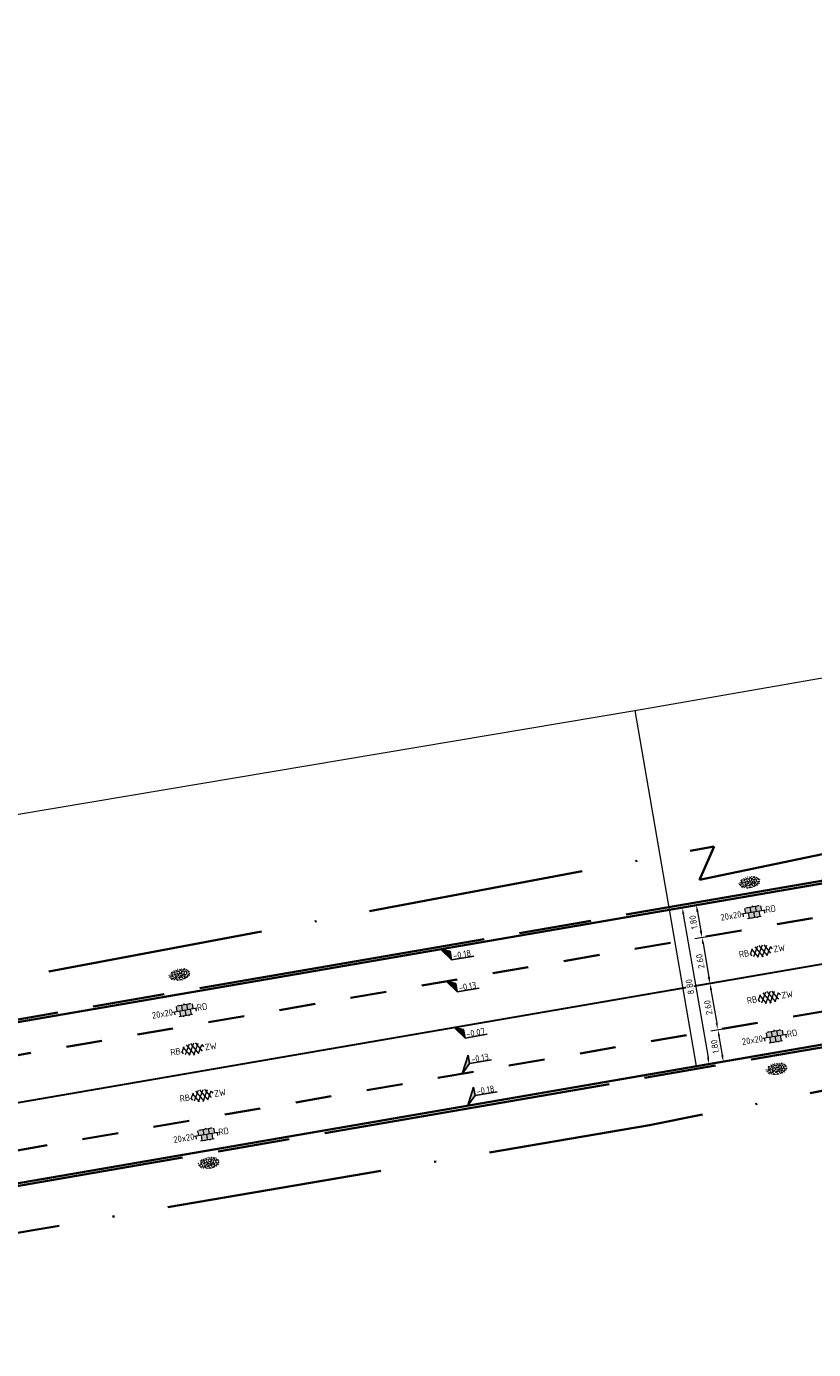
# Model space of a CAD drawing. Header units: metres. Extents: x 0 to 269924, y 0 to 933292.
# Tile 221 of 247: x 135464 to 135507, y 466736 to 466809. Entities that reach past the tile are written whole.
import ezdxf
from ezdxf import colors
from ezdxf.entities.mleader import LeaderData, LeaderLine
from ezdxf.enums import TextEntityAlignment as Align
from ezdxf.math import Vec2, Vec3

# ---------------------------------------------------------------- set-up
doc = ezdxf.new("R2010")
doc.units = ezdxf.units.M
for name, pattern in [('VH-OPSLUITBAND_150X250', [24, 16, -2, 4, -2]), ('XX-HIDDEN', [4, 2, -2]), ('XX-PROJECTGRENS', [18, 12, -3, 0, -3])]:
    doc.linetypes.add(name, pattern=pattern)
for name, color, linetype, lineweight in [('N-CO-VH-MATERIAALGRENS-G', 7, 'XX-HIDDEN', 35), ('N-WE-KG-GRENS_PROJECT-G', 7, 'XX-PROJECTGRENS', 35), ('N-WE-VH-KANTOPSLUITING_OPSLUITBAND_150X250-G', 150, 'VH-OPSLUITBAND_150X250', 35), ('N-WE-VH-KANTOPSLUITING_VOORKANTBAND-G', 50, 'Continuous', 35), ('N-WE-VH-M', 7, 'Continuous', 18), ('N-WE-VH-VERHARDING-T18', 10, 'Continuous', 18), ('N-WE-VH-VERHARDING_ASFALT-S', 7, 'Continuous', 18), ('N-WE-VH-VERHARDING_TEGEL-S', 7, 'Continuous', 18), ('N-WE-VW-MARKERING_LANGS_STREEP_DOORGETROKKEN-G', 7, 'Continuous', 13), ('X-XX-AL-HOOGTELABEL-S', 7, 'Continuous', 25)]:
    doc.layers.add(name, color=color, linetype=linetype, lineweight=lineweight)
doc.layers.add('N-WE-GR-GRAS-S', color=7, linetype='Continuous', lineweight=18, true_color=0x00a500)
doc.layers.add('X-XX-AL-HULPLIJN-G', color=30, linetype='Continuous', lineweight=18, plot=False)
doc.styles.add('NLCS-ISO', font='NLCS-ISO.ttf')
doc.styles.add('NLCS-ISO-M200-T18', font='NLCS-ISO.ttf', dxfattribs={"height": 0.36})
doc.dimstyles.new('NLCS-M200-T18-PIJL_L2_H2', dxfattribs={"dimscale": 0.2, "dimtxt": 2.5, "dimasz": 1.8, "dimexe": 2, "dimexo": 2, "dimgap": 0.7, "dimtad": 1, "dimzin": 0, "dimdsep": 46, "dimtxsty": 'NLCS-ISO-M200-T18', "dimcen": 0, "dimdle": 2, "dimclrd": 256, "dimclre": 256, "dimclrt": 10, "dimazin": 0, "dimtfac": 1, "dimtdec": 3, "dimtofl": 0, "dimtmove": 0, "dimatfit": 3, "dimfxl": 2, "dimfxlon": 1, "dimtfillclr": 256, "dimtolj": 1, "dimtzin": 0, "dimlwd": -1, "dimlwe": -1, "dimarcsym": 0})

# ---------------------------------------------------------------- blocks, each defined once
blk = doc.blocks.new('*U279')
for p, q in [((2.45, 4.81), (0, 0)), ((2.46, 2.41), (2.45, 4.81)), ((0, 0), (2.46, 2.41)), ((8.66, 2.42), (2.46, 2.41))]:
    blk.add_line(p, q)
blk.add_solid([(2.45, 4.81), (0, 0), (2.46, 2.41)])
at = {"style": 'NLCS-ISO'}
blk.add_attdef('...', text='', height=1.8, rotation=0.0982, dxfattribs=at).set_placement((5.56, 2), align=Align.BOTTOM_CENTER)
blk = doc.blocks.new('*U281')
for p, q in [((2.46, -0.97), (0, 0)), ((0, 0), (2.47, -3.37)), ((2.47, -3.37), (2.46, -0.97)), ((8.67, -3.36), (2.47, -3.37))]:
    blk.add_line(p, q)
blk.add_solid([(2.46, -0.97), (0, 0), (2.47, -3.37)])
at = {"style": 'NLCS-ISO'}
blk.add_attdef('...', text='', height=1.8, rotation=0.0982, dxfattribs=at).set_placement((5.57, -3.79), align=Align.BOTTOM_CENTER)
blk = doc.blocks.new('*U282')
for p, q in [((2.46, -1), (0, 0)), ((0, 0), (2.47, -3.4)), ((2.47, -3.4), (2.46, -1)), ((8.67, -3.39), (2.47, -3.4))]:
    blk.add_line(p, q)
blk.add_solid([(2.46, -1), (0, 0), (2.47, -3.4)])
at = {"style": 'NLCS-ISO'}
blk.add_attdef('...', text='', height=1.8, rotation=0.0982, dxfattribs=at).set_placement((5.57, -3.81), align=Align.BOTTOM_CENTER)
blk = doc.blocks.new('SVH-TEGEL_300X300_DIK_LINT_KL-SO')
at = {"true_color": 0xa50000}
h = blk.add_hatch(color=14, dxfattribs=at)
h.dxf.hatch_style = 1
edge = h.paths.add_edge_path()
edge.add_line((-0.75, 1.5), (-1.9, 1.5))
edge.add_ellipse((0, 0), major_axis=(3.39, 0), ratio=0.533267, start_angle=124.0497, end_angle=131.5106)
edge.add_line((-2.25, 1.36), (-2.25, 0))
edge.add_line((-2.25, 0), (-0.75, 0))
edge.add_line((-0.75, 0), (-0.75, 1.5))
h.paths.add_polyline_path([(0.75, 1.5), (-0.75, 1.5), (-0.75, 0), (0.75, 0)])
edge = h.paths.add_edge_path()
edge.add_ellipse((0, 0), major_axis=(3.39, 0), ratio=0.533267, start_angle=48.4894, end_angle=55.9503)
edge.add_line((1.9, 1.5), (0.75, 1.5))
edge.add_line((0.75, 1.5), (0.75, 0))
edge.add_line((0.75, 0), (2.25, 0))
edge.add_line((2.25, 0), (2.25, 1.36))
h.paths.add_polyline_path([(1.5, 0), (0.75, 0), (0, 0), (0, -1.5), (1.5, -1.5)])
h.paths.add_polyline_path([(0, 0), (-0.75, 0), (-1.5, 0), (-1.5, -1.5), (0, -1.5)])
for p, q in [((-2.25, 1.36), (-2.25, 0)), ((-1.9, 1.5), (1.9, 1.5)), ((-1.5, 1.62), (-1.5, 1.5)), ((-0.75, 1.5), (-0.75, 0)), ((0, 1.81), (0, 1.5)), ((0, 0), (0, -1.5)), ((0.75, 1.5), (0.75, 0)), ((1.5, 1.62), (1.5, 1.5)), ((2.25, 1.36), (2.25, 0)), ((-3.39, 0), (3.39, 0)), ((-3, 0), (-3, -0.85)), ((-1.9, -1.5), (1.9, -1.5)), ((-1.5, 0), (-1.5, -1.5)), ((-0.75, -1.5), (-0.75, -1.77)), ((0.75, -1.5), (0.75, -1.77)), ((1.5, 0), (1.5, -1.5)), ((3, 0), (3, -0.85))]:
    blk.add_line(p, q)
at = {"style": 'NLCS-ISO'}
blk.add_attdef('FORMAAT', text='', height=1.8, dxfattribs=at).set_placement((-3.39, 0), align=Align.MIDDLE_RIGHT)
blk.add_attdef('KLEUR', text='', height=1.8, dxfattribs=at).set_placement((3.39, 0), align=Align.MIDDLE_LEFT)
at = {"style": 'NLCS-ISO', "flags": 1}
blk.add_attdef('FUNCTIE', text='', height=1.8, dxfattribs=at).set_placement((0.12, -3.58), align=Align.MIDDLE_CENTER)
blk = doc.blocks.new('SVH-ASFALT_KL-SO')
at = {"ltscale": 0.1}
for p, q in [((-3.32, -0.4), (-2.47, 1.08)), ((-1.25, -1.65), (-2.73, 0.92)), ((-2.51, -1.23), (-0.92, 1.53)), ((0.09, -1.73), (-1.71, 1.38)), ((-1.45, -1.61), (0.37, 1.54)), ((1.26, -1.54), (-0.53, 1.56)), ((-0.24, -1.74), (1.52, 1.29)), ((2.29, -1.09), (0.8, 1.48)), ((1.15, -1.58), (2.49, 0.75)), ((2.91, 0.06), (2.53, 0.71)), ((-2.96, -0.91), (-3.37, -0.2))]:
    blk.add_line(p, q, dxfattribs=at)
at = {"style": 'NLCS-ISO'}
blk.add_attdef('FUNCTIE_VERHARDING', text='', height=1.8, dxfattribs=at).set_placement((-3.62, -0.09), align=Align.MIDDLE_RIGHT)
blk.add_attdef('KLEUR', text='', height=1.8, dxfattribs=at).set_placement((3.17, -0.09), align=Align.MIDDLE_LEFT)
at = {"style": 'NLCS-ISO', "flags": 1}
blk.add_attdef('FUNCTIE', text='', height=1.8, dxfattribs=at).set_placement((0.12, -3.58), align=Align.MIDDLE_CENTER)
blk = doc.blocks.new('*D322')
at = {"layer": 'Defpoints', "color": 0, "transparency": 16777216}
for p in [(135499.483, 466760.158), (135499.788, 466758.384)]:
    blk.add_point(p, dxfattribs=at)
at = {"layer": 'N-WE-VH-M', "transparency": 16777216}
for p, q in [((135500.598, 466760.35), (135501.386, 466760.486)), ((135501.053, 466760.063), (135501.237, 466758.999)), ((135500.904, 466758.576), (135501.692, 466758.712))]:
    blk.add_line(p, q, dxfattribs=at)
for points in [[(135500.994, 466760.053), (135501.112, 466760.073), (135500.992, 466760.418)], [(135501.178, 466758.989), (135501.296, 466759.009), (135501.298, 466758.644)]]:
    blk.add_solid(points, dxfattribs=at)
at = {"layer": 'N-WE-VH-M', "color": 10, "transparency": 16777216, "insert": (135500.83, 466759.477), "char_height": 0.36, "attachment_point": 5, "rotation": 99.78381, "style": 'NLCS-ISO-M200-T18', "bg_fill": 3, "box_fill_scale": 1.1, "bg_fill_color": 256, "bg_fill_true_color": 13158600, "bg_fill_transparency": 0}
blk.add_mtext('\\A1;1.80', dxfattribs=at)
at = {"layer": 'Defpoints', "color": 0, "transparency": 16777216}
blk.add_point((135501.298, 466758.644), dxfattribs=at)
blk = doc.blocks.new('*D323')
at = {"layer": 'Defpoints', "color": 0, "transparency": 16777216}
for p in [(135499.788, 466758.384), (135501.74, 466756.082), (135500.23, 466755.822)]:
    blk.add_point(p, dxfattribs=at)
at = {"layer": 'N-WE-VH-M', "transparency": 16777216}
for p, q in [((135500.904, 466758.576), (135501.692, 466758.712)), ((135501.359, 466758.289), (135501.679, 466756.437)), ((135501.345, 466756.014), (135502.134, 466756.15))]:
    blk.add_line(p, q, dxfattribs=at)
for points in [[(135501.3, 466758.279), (135501.418, 466758.299), (135501.298, 466758.644)], [(135501.619, 466756.426), (135501.738, 466756.447), (135501.74, 466756.082)]]:
    blk.add_solid(points, dxfattribs=at)
at = {"layer": 'N-WE-VH-M', "color": 10, "transparency": 16777216, "insert": (135501.203, 466757.309), "char_height": 0.36, "attachment_point": 5, "rotation": 99.78381, "style": 'NLCS-ISO-M200-T18', "bg_fill": 3, "box_fill_scale": 1.1, "bg_fill_color": 256, "bg_fill_true_color": 13158600, "bg_fill_transparency": 0}
blk.add_mtext('\\A1;2.60', dxfattribs=at)
blk = doc.blocks.new('*D324')
at = {"layer": 'Defpoints', "color": 0, "transparency": 16777216}
for p in [(135500.23, 466755.822), (135500.672, 466753.259), (135502.181, 466753.52)]:
    blk.add_point(p, dxfattribs=at)
at = {"layer": 'N-WE-VH-M', "transparency": 16777216}
for p, q in [((135501.345, 466756.014), (135502.134, 466756.15)), ((135501.801, 466755.727), (135502.12, 466753.874)), ((135501.787, 466753.452), (135502.576, 466753.588))]:
    blk.add_line(p, q, dxfattribs=at)
for points in [[(135501.742, 466755.717), (135501.86, 466755.737), (135501.74, 466756.082)], [(135502.061, 466753.864), (135502.179, 466753.885), (135502.181, 466753.52)]]:
    blk.add_solid(points, dxfattribs=at)
at = {"layer": 'N-WE-VH-M', "color": 10, "transparency": 16777216, "insert": (135501.645, 466754.746), "char_height": 0.36, "attachment_point": 5, "rotation": 99.78381, "style": 'NLCS-ISO-M200-T18', "bg_fill": 3, "box_fill_scale": 1.1, "bg_fill_color": 256, "bg_fill_true_color": 13158600, "bg_fill_transparency": 0}
blk.add_mtext('\\A1;2.60', dxfattribs=at)
blk = doc.blocks.new('*D325')
at = {"layer": 'Defpoints', "color": 0, "transparency": 16777216}
for p in [(135500.672, 466753.259), (135500.978, 466751.486)]:
    blk.add_point(p, dxfattribs=at)
at = {"layer": 'N-WE-VH-M', "transparency": 16777216}
for p, q in [((135501.787, 466753.452), (135502.576, 466753.588)), ((135502.243, 466753.165), (135502.426, 466752.101)), ((135502.093, 466751.678), (135502.882, 466751.814))]:
    blk.add_line(p, q, dxfattribs=at)
for points in [[(135502.184, 466753.155), (135502.302, 466753.175), (135502.181, 466753.52)], [(135502.367, 466752.09), (135502.485, 466752.111), (135502.487, 466751.746)]]:
    blk.add_solid(points, dxfattribs=at)
at = {"layer": 'N-WE-VH-M', "color": 10, "transparency": 16777216, "insert": (135502.019, 466752.578), "char_height": 0.36, "attachment_point": 5, "rotation": 99.78381, "style": 'NLCS-ISO-M200-T18', "bg_fill": 3, "box_fill_scale": 1.1, "bg_fill_color": 256, "bg_fill_true_color": 13158600, "bg_fill_transparency": 0}
blk.add_mtext('\\A1;1.80', dxfattribs=at)
at = {"layer": 'Defpoints', "color": 0, "transparency": 16777216}
blk.add_point((135502.487, 466751.746), dxfattribs=at)
blk = doc.blocks.new('*D346')
at = {"layer": 'Defpoints', "color": 0, "transparency": 16777216}
for p in [(135499.482, 466760.162), (135500.978, 466751.486), (135501.699, 466751.61)]:
    blk.add_point(p, dxfattribs=at)
at = {"layer": 'N-WE-VH-M', "transparency": 16777216}
for p, q in [((135499.876, 466760.23), (135500.597, 466760.355)), ((135500.264, 466759.932), (135501.638, 466751.965)), ((135501.372, 466751.553), (135502.093, 466751.678))]:
    blk.add_line(p, q, dxfattribs=at)
for points in [[(135500.205, 466759.922), (135500.323, 466759.942), (135500.203, 466760.287)], [(135501.579, 466751.954), (135501.697, 466751.975), (135501.699, 466751.61)]]:
    blk.add_solid(points, dxfattribs=at)
at = {"layer": 'N-WE-VH-M', "color": 10, "transparency": 16777216, "insert": (135500.635, 466755.894), "char_height": 0.36, "attachment_point": 5, "rotation": 99.78381, "style": 'NLCS-ISO-M200-T18', "bg_fill": 3, "box_fill_scale": 1.1, "bg_fill_color": 256, "bg_fill_true_color": 13158600, "bg_fill_transparency": 0}
blk.add_mtext('\\A1;8.80', dxfattribs=at)
blk = doc.blocks.new('SGR-GRAS_01-SO')
at = {"ltscale": 0.1}
for p, q in [((-1.96, -0.07), (-1.98, 0)), ((-1.93, 0.19), (-1.93, 0.24)), ((-1.89, 0.24), (-1.92, 0.25)), ((-1.67, 0.02), (-1.6, 0.04)), ((-1.6, 0.24), (-1.65, 0.29)), ((-1.53, 0.32), (-1.6, 0.35)), ((-1.45, 0.64), (-1.52, 0.66)), ((-1.52, 0.19), (-1.44, 0.19)), ((-1.47, 0.58), (-1.48, 0.65)), ((-1.43, 0.48), (-1.35, 0.5)), ((-1.36, 0.21), (-1.43, 0.23)), ((-1.42, 0.13), (-1.36, 0.17)), ((-1.38, 0.11), (-1.32, 0.16)), ((-1.37, 0.01), (-1.38, 0.08)), ((-1.33, 0.11), (-1.33, 0.19)), ((-1.3, 0.76), (-1.32, 0.77)), ((-1.28, 0.68), (-1.28, 0.76)), ((-1.17, 0.39), (-1.23, 0.43)), ((-1.17, 0.24), (-1.22, 0.29)), ((-1.15, 0.65), (-1.21, 0.7)), ((-1.11, 0.17), (-1.04, 0.19)), ((-1.03, 0.03), (-1.1, 0.07)), ((-0.94, 0.84), (-1, 0.88)), ((-0.97, 0.51), (-0.92, 0.57)), ((-0.89, 0.5), (-0.97, 0.52)), ((-0.94, 0.19), (-0.87, 0.19)), ((-0.92, 0.42), (-0.86, 0.46)), ((-0.89, 0.81), (-0.82, 0.81)), ((-0.87, 0.66), (-0.89, 0.73)), ((-0.8, 0.06), (-0.88, 0.08)), ((-0.87, 0.62), (-0.8, 0.64)), ((-0.8, 0.47), (-0.87, 0.51)), ((-0.75, 0.24), (-0.8, 0.29)), ((-0.77, 0.09), (-0.79, 0.16)), ((-0.73, 0.65), (-0.78, 0.7)), ((-0.74, 0.03), (-0.73, 0.11)), ((-0.67, 0.11), (-0.73, 0.14)), ((-0.69, 0.61), (-0.68, 0.68)), ((-0.58, 0.92), (-0.64, 0.96)), ((-0.56, 0.92), (-0.51, 0.97)), ((-0.56, 0.32), (-0.48, 0.34)), ((-0.44, 0.55), (-0.51, 0.59)), ((-0.43, 0.78), (-0.5, 0.8)), ((-0.42, 0.71), (-0.36, 0.74)), ((-0.34, 0.35), (-0.41, 0.37)), ((-0.32, 0.24), (-0.38, 0.29)), ((-0.31, 0.19), (-0.37, 0.22)), ((-0.37, 0.19), (-0.29, 0.19)), ((-0.31, 0.65), (-0.36, 0.7)), ((-0.32, 0.81), (-0.24, 0.81)), ((-0.32, 0.77), (-0.24, 0.79)), ((-0.28, 0.73), (-0.29, 0.81)), ((-0.21, 1), (-0.27, 1.03)), ((-0.24, 0.02), (-0.17, 0.04)), ((-0.18, 0.17), (-0.19, 0.24)), ((-0.08, 0.63), (-0.14, 0.67)), ((-0.14, -0.04), (-0.14, 0.03)), ((-0.09, 0.53), (-0.09, 0.6)), ((-0.08, 0.16), (-0.03, 0.21)), ((-0.07, 0.19), (0, 0.23)), ((0.06, 0.27), (-0.01, 0.3)), ((0, 0.47), (0.07, 0.49)), ((0.1, 0.24), (0.05, 0.29)), ((0.13, 0.64), (0.06, 0.66)), ((0.07, 0.99), (0.14, 1.03)), ((0.12, 0.65), (0.07, 0.7)), ((0.22, 0.2), (0.15, 0.22)), ((0.21, 0.19), (0.28, 0.19)), ((0.29, 0.71), (0.22, 0.75)), ((0.24, 0.92), (0.31, 0.94)), ((0.26, 0.81), (0.33, 0.81)), ((0.32, 0.81), (0.3, 0.89)), ((0.31, 0.17), (0.39, 0.19)), ((0.32, 0.57), (0.38, 0.62)), ((0.42, 0.34), (0.36, 0.38)), ((0.42, 0.25), (0.4, 0.32)), ((0.43, 0.48), (0.49, 0.51)), ((0.53, 0.24), (0.47, 0.29)), ((0.54, 0.65), (0.49, 0.7)), ((0.56, -0.02), (0.49, 0.02)), ((0.5, 0.45), (0.51, 0.53)), ((0.59, 0.93), (0.52, 0.94)), ((0.55, 0.62), (0.63, 0.64)), ((0.65, 0.79), (0.58, 0.83)), ((0.68, 0.49), (0.61, 0.51)), ((0.77, 0.05), (0.7, 0.07)), ((0.78, 0.42), (0.72, 0.46)), ((0.78, 0.19), (0.86, 0.19)), ((0.83, 0.81), (0.91, 0.81)), ((0.92, 0.06), (0.85, 0.09)), ((0.87, 0.31), (0.94, 0.33)), ((0.95, 0.24), (0.9, 0.29)), ((0.91, 0.89), (0.91, 0.92)), ((0.97, 0.65), (0.91, 0.7)), ((0.93, 0.76), (0.99, 0.8)), ((1.01, 0.87), (0.95, 0.91)), ((1.01, 0.33), (1, 0.4)), ((1.15, 0.78), (1.08, 0.8)), ((1.15, 0.5), (1.08, 0.54)), ((1.1, 0.38), (1.1, 0.45)), ((1.11, 0.77), (1.18, 0.79)), ((1.24, 0.34), (1.17, 0.36)), ((1.18, 0.01), (1.26, 0.03)), ((1.21, 0.21), (1.26, 0.26)), ((1.28, 0.14), (1.22, 0.17)), ((1.28, 0.25), (1.35, 0.29)), ((1.37, 0.24), (1.32, 0.29)), ((1.39, 0.65), (1.34, 0.7)), ((1.36, 0.19), (1.43, 0.19)), ((1.42, 0.46), (1.5, 0.48)), ((1.51, 0.58), (1.44, 0.62)), ((1.64, 0.21), (1.58, 0.25)), ((1.61, 0.41), (1.59, 0.48)), ((1.69, 0.3), (1.7, 0.37)), ((1.79, 0.19), (1.72, 0.21)), ((1.74, 0.16), (1.81, 0.18)), ((1.8, 0.24), (1.75, 0.29)), ((1.93, 0.19), (1.95, 0.19)), ((-1.92, -0.16), (-1.85, -0.12)), ((-1.82, -0.08), (-1.9, -0.06)), ((-1.76, -0.13), (-1.82, -0.09)), ((-1.78, -0.3), (-1.73, -0.25)), ((-1.62, -0.5), (-1.69, -0.46)), ((-1.63, -0.57), (-1.68, -0.52)), ((-1.61, -0.17), (-1.67, -0.11)), ((-1.57, -0.44), (-1.49, -0.44)), ((-1.54, -0.66), (-1.5, -0.64)), ((-1.4, -0.05), (-1.46, -0.01)), ((-1.38, -0.46), (-1.38, -0.39)), ((-1.35, -0.28), (-1.28, -0.26)), ((-1.27, -0.23), (-1.34, -0.21)), ((-1.26, -0.42), (-1.33, -0.38)), ((-1.27, -0.56), (-1.28, -0.48)), ((-1.21, -0.57), (-1.26, -0.52)), ((-1.18, -0.67), (-1.25, -0.65)), ((-1.19, -0.17), (-1.24, -0.11)), ((-1.13, -0.78), (-1.19, -0.75)), ((-1.06, -0.39), (-1, -0.35)), ((-1.04, -0.58), (-0.97, -0.57)), ((-0.99, -0.44), (-0.92, -0.44)), ((-0.9, -0.34), (-0.96, -0.3)), ((-0.9, -0.65), (-0.84, -0.6)), ((-0.84, -0.94), (-0.85, -0.93)), ((-0.78, -0.57), (-0.84, -0.52)), ((-0.76, -0.7), (-0.83, -0.67)), ((-0.76, -0.17), (-0.82, -0.11)), ((-0.8, -0.13), (-0.73, -0.11)), ((-0.71, -0.38), (-0.79, -0.36)), ((-0.79, -0.54), (-0.78, -0.46)), ((-0.72, -0.89), (-0.65, -0.87)), ((-0.71, -0.9), (-0.64, -0.86)), ((-0.62, -0.82), (-0.7, -0.8)), ((-0.67, -0.48), (-0.69, -0.4)), ((-0.53, -0.26), (-0.6, -0.22)), ((-0.58, -0.99), (-0.59, -0.97)), ((-0.57, -0.1), (-0.5, -0.06)), ((-0.49, -0.25), (-0.44, -0.19)), ((-0.48, -0.44), (-0.41, -0.42)), ((-0.4, -0.63), (-0.46, -0.59)), ((-0.38, -0.98), (-0.43, -0.93)), ((-0.42, -0.44), (-0.34, -0.44)), ((-0.36, -0.57), (-0.41, -0.52)), ((-0.34, -0.17), (-0.39, -0.11)), ((-0.26, -0.99), (-0.33, -0.95)), ((-0.25, -0.09), (-0.32, -0.07)), ((-0.17, -0.18), (-0.24, -0.14)), ((-0.16, -0.53), (-0.23, -0.51)), ((-0.21, -0.61), (-0.15, -0.58)), ((-0.19, -0.62), (-0.19, -0.54)), ((-0.17, -0.74), (-0.1, -0.72)), ((-0.07, -0.97), (-0.14, -0.95)), ((-0.04, -0.55), (-0.1, -0.51)), ((-0.08, -0.4), (-0.09, -0.32)), ((-0.01, -1.01), (0.04, -0.95)), ((0.05, -0.98), (0, -0.93)), ((0.07, -0.57), (0.01, -0.52)), ((0.02, -0.96), (0.01, -0.89)), ((0.08, -0.17), (0.03, -0.11)), ((0.1, -0.91), (0.03, -0.88)), ((0.07, -0.29), (0.14, -0.27)), ((0.19, -0.1), (0.13, -0.06)), ((0.16, -0.44), (0.23, -0.44)), ((0.17, -1.04), (0.22, -1.02)), ((0.31, -0.24), (0.24, -0.22)), ((0.33, -0.47), (0.26, -0.43)), ((0.29, -0.33), (0.35, -0.29)), ((0.4, -0.68), (0.32, -0.66)), ((0.39, -0.6), (0.45, -0.55)), ((0.39, -0.59), (0.46, -0.57)), ((0.4, -0.69), (0.41, -0.62)), ((0.46, -0.83), (0.4, -0.8)), ((0.47, -0.98), (0.42, -0.93)), ((0.49, -0.57), (0.44, -0.52)), ((0.45, -0.12), (0.46, -0.05)), ((0.51, -0.17), (0.45, -0.11)), ((0.52, -0.32), (0.5, -0.24)), ((0.62, -0.88), (0.6, -0.81)), ((0.63, -0.14), (0.7, -0.12)), ((0.69, -0.39), (0.62, -0.35)), ((0.64, -0.84), (0.71, -0.81)), ((0.7, -0.89), (0.77, -0.88)), ((0.73, -0.44), (0.81, -0.44)), ((0.82, -0.76), (0.76, -0.72)), ((0.78, -0.04), (0.85, 0)), ((0.86, -0.39), (0.79, -0.37)), ((0.8, -0.19), (0.85, -0.14)), ((0.86, -0.94), (0.84, -0.93)), ((0.91, -0.57), (0.86, -0.52)), ((0.93, -0.17), (0.88, -0.11)), ((0.95, -0.83), (0.88, -0.81)), ((0.94, -0.44), (1.01, -0.42)), ((1.05, -0.31), (0.99, -0.27)), ((1, -0.77), (1, -0.7)), ((1.05, -0.2), (1.05, -0.12)), ((1.11, -0.24), (1.1, -0.16)), ((1.19, -0.68), (1.12, -0.64)), ((1.14, -0.56), (1.21, -0.52)), ((1.21, -0.8), (1.2, -0.73)), ((1.33, -0.1), (1.26, -0.08)), ((1.26, -0.75), (1.33, -0.73)), ((1.34, -0.57), (1.29, -0.52)), ((1.36, -0.17), (1.3, -0.11)), ((1.31, -0.44), (1.38, -0.44)), ((1.42, -0.23), (1.35, -0.19)), ((1.42, -0.54), (1.35, -0.52)), ((1.55, -0.6), (1.49, -0.56)), ((1.5, -0.29), (1.57, -0.27)), ((1.64, -0.27), (1.65, -0.2)), ((1.64, -0.27), (1.7, -0.23)), ((1.68, -0.55), (1.74, -0.5)), ((1.71, -0.16), (1.69, -0.09)), ((1.78, -0.15), (1.71, -0.11)), ((1.71, -0.52), (1.71, -0.52)), ((1.78, -0.17), (1.73, -0.11)), ((1.88, -0.25), (1.81, -0.23))]:
    blk.add_line(p, q, dxfattribs=at)
at = {"ltscale": 0.1, "style": 'NLCS-ISO'}
blk.add_attdef('TYPE', text='', height=0.5, dxfattribs=at).set_placement((3.47, -0.02), align=Align.MIDDLE_CENTER)

msp = doc.modelspace()

# ---------------------------------------------------------------- linework, layer by layer
at = {"layer": 'N-CO-VH-MATERIAALGRENS-G', "flags": 128}
msp.add_lwpolyline([(135379.44, 466736.988), (135395.569, 466740.229), (135400.074, 466741.075, -0.003741), (135414.839, 466743.735), (135566.391, 466769.869, 0.030327), (135672.254, 466794.812), (135685.535, 466798.804)], format="xyb", dxfattribs=at)
at = {"layer": 'N-WE-VH-KANTOPSLUITING_OPSLUITBAND_150X250-G', "flags": 128}
for points in [[(135379.411, 466737.136, 0.034306), (135386.001, 466738.937), (135391.647, 466740.905, -0.037443), (135398.894, 466742.838), (135399.714, 466742.992, -0.003741), (135414.507, 466745.657), (135566.06, 466771.79, 0.030327), (135671.693, 466796.679), (135672.594, 466796.95, 0.070064), (135678.888, 466799.851, -0.070064), (135683.991, 466802.204), (135697.398, 466806.234, -0.070064), (135702.953, 466807.086, 0.070064), (135709.803, 466808.136), (135760.671, 466823.428, -0.017204), (135777.605, 466827.89, 0.044699), (135819.281, 466841.358, -0.010903), (135839.713, 466849.521), (135895.033, 466870.235)], [(135433.075, 466739.624), (135567.606, 466762.823, 0.030327), (135674.313, 466787.964), (135723.314, 466802.695, -0.072339), (135728.965, 466803.536, 0.072339), (135733.279, 466804.177), (135745.729, 466807.92, 0.072339), (135749.681, 466809.763, -0.072339), (135754.859, 466812.179), (135763.291, 466814.713, -0.017204), (135779.62, 466819.016, 0.044699), (135822.841, 466832.983, -0.010903), (135842.904, 466840.999), (135898.224, 466861.713)]]:
    msp.add_lwpolyline(points, format="xyb", dxfattribs=at)
at = {"layer": 'N-WE-VH-KANTOPSLUITING_VOORKANTBAND-G'}
for points in [[(135379.44, 466736.988, 0.034306), (135386.051, 466738.796), (135391.696, 466740.764, -0.037443), (135398.922, 466742.69), (135399.741, 466742.844, -0.003741), (135414.533, 466745.509), (135566.085, 466771.642, 0.030327), (135671.736, 466796.535), (135672.637, 466796.806, 0.070064), (135678.969, 466799.725, -0.070064), (135684.034, 466802.06), (135697.442, 466806.09, -0.070064), (135702.955, 466806.936, 0.070064), (135709.846, 466807.992), (135760.714, 466823.284, -0.017204), (135777.638, 466827.744, 0.044699), (135819.34, 466841.22, -0.010903), (135839.766, 466849.38), (135895.085, 466870.094)], [(135433.049, 466739.772), (135567.581, 466762.97, 0.030327), (135674.27, 466788.108), (135723.271, 466802.839, -0.072339), (135728.965, 466803.686, 0.072339), (135733.236, 466804.321), (135745.685, 466808.063, 0.072339), (135749.598, 466809.889, -0.072339), (135754.816, 466812.322), (135763.247, 466814.857, -0.017204), (135779.586, 466819.162, 0.044699), (135822.782, 466833.121, -0.010903), (135842.852, 466841.139), (135898.171, 466861.853)]]:
    msp.add_lwpolyline(points, format="xyb", dxfattribs=at)
at = {"layer": 'N-WE-VW-MARKERING_LANGS_STREEP_DOORGETROKKEN-G', "ltscale": 5, "const_width": 0.1, "flags": 128}
msp.add_lwpolyline([(135434.869, 466744.551), (135512.372, 466757.915)], dxfattribs=at)
at = {"layer": 'X-XX-AL-HULPLIJN-G'}
for points in [[(135398.959, 466754.644), (135497.573, 466771.233), (135596.09, 466788.39), (135692.572, 466814.681), (135698.382, 466795.357)], [(135497.573, 466771.233), (135500.976, 466751.495)]]:
    msp.add_lwpolyline(points, dxfattribs=at)

# ---------------------------------------------------------------- block references
at = {"layer": 'N-WE-GR-GRAS-S'}
for p, xscale, yscale, zscale, rotation in [((135503.949, 466761.688), 0.3, 0.3, 0.3, 11.3), ((135472.335, 466756.568), 0.3, 0.3, 0.3, 11.3), ((135505.458, 466751.341), 0.2999999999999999, 0.2999999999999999, 0.2999999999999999, 10), ((135473.961, 466746.116), 0.2999999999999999, 0.2999999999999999, 0.2999999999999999, 10)]:
    msp.add_blockref('SGR-GRAS_01-SO', p, dxfattribs=dict(at, xscale=xscale, yscale=yscale, zscale=zscale, rotation=rotation))
at = {"layer": 'N-WE-VH-VERHARDING_ASFALT-S'}
ref = msp.add_blockref('SVH-ASFALT_KL-SO', (135504.635, 466757.9), dxfattribs=dict(at, xscale=0.1999999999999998, yscale=0.1999999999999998, zscale=0.1999999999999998, rotation=9.783812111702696))
ref.add_attrib('FUNCTIE_VERHARDING', 'RB', dxfattribs={"layer": '0', "height": 0.36, "rotation": 8.41871, "style": 'NLCS-ISO'}).set_placement((135503.921, 466757.777), align=Align.MIDDLE_RIGHT)
ref.add_attrib('KLEUR', 'ZW', dxfattribs={"layer": '0', "height": 0.36, "rotation": 8.41871, "style": 'NLCS-ISO'}).set_placement((135505.264, 466757.976), align=Align.MIDDLE_LEFT)
ref = msp.add_blockref('SVH-ASFALT_KL-SO', (135505.077, 466755.338), dxfattribs=dict(at, xscale=0.1999999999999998, yscale=0.1999999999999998, zscale=0.1999999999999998, rotation=9.783812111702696))
ref.add_attrib('FUNCTIE_VERHARDING', 'RB', dxfattribs={"layer": '0', "height": 0.36, "rotation": 8.41871, "style": 'NLCS-ISO'}).set_placement((135504.363, 466755.215), align=Align.MIDDLE_RIGHT)
ref.add_attrib('KLEUR', 'ZW', dxfattribs={"layer": '0', "height": 0.36, "rotation": 8.41871, "style": 'NLCS-ISO'}).set_placement((135505.706, 466755.414), align=Align.MIDDLE_LEFT)
ref = msp.add_blockref('SVH-ASFALT_KL-SO', (135473.101, 466752.462), dxfattribs=dict(at, xscale=0.1999999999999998, yscale=0.1999999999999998, zscale=0.1999999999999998, rotation=9.783812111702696))
ref.add_attrib('FUNCTIE_VERHARDING', 'RB', dxfattribs={"layer": '0', "height": 0.36, "rotation": 8.41871, "style": 'NLCS-ISO'}).set_placement((135472.386, 466752.339), align=Align.MIDDLE_RIGHT)
ref.add_attrib('KLEUR', 'ZW', dxfattribs={"layer": '0', "height": 0.36, "rotation": 8.41871, "style": 'NLCS-ISO'}).set_placement((135473.73, 466752.538), align=Align.MIDDLE_LEFT)
ref = msp.add_blockref('SVH-ASFALT_KL-SO', (135473.614, 466749.887), dxfattribs=dict(at, xscale=0.1999999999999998, yscale=0.1999999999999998, zscale=0.1999999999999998, rotation=9.783812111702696))
ref.add_attrib('FUNCTIE_VERHARDING', 'RB', dxfattribs={"layer": '0', "height": 0.36, "rotation": 8.41871, "style": 'NLCS-ISO'}).set_placement((135472.899, 466749.764), align=Align.MIDDLE_RIGHT)
ref.add_attrib('KLEUR', 'ZW', dxfattribs={"layer": '0', "height": 0.36, "rotation": 8.41871, "style": 'NLCS-ISO'}).set_placement((135474.243, 466749.963), align=Align.MIDDLE_LEFT)
at = {"layer": 'N-WE-VH-VERHARDING_TEGEL-S', "xscale": 0.2, "yscale": 0.2, "zscale": 0.2, "rotation": 9.78381211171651}
for p in [(135472.621, 466754.612), (135505.345, 466753.152), (135473.81, 466747.714)]:
    msp.add_blockref('SVH-TEGEL_300X300_DIK_LINT_KL-SO', p, dxfattribs=at).add_auto_attribs({'FORMAAT': '20x20', 'KLEUR': 'RD'})
at = {"layer": 'X-XX-AL-HOOGTELABEL-S', "xscale": 0.2000000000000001, "yscale": 0.2000000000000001, "zscale": 0.2000000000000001, "rotation": 9.685567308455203}
for name, p, values in [('*U281', (135486.815, 466757.973), {'...': '-0.18'}), ('*U282', (135487.121, 466756.199), {'...': '-0.13'}), ('*U282', (135487.562, 466753.637), {'...': '-0.07'}), ('*U279', (135488.004, 466751.075), {'...': '-0.13'}), ('*U279', (135488.31, 466749.301), {'...': '-0.18'})]:
    msp.add_blockref(name, p, dxfattribs=at).add_auto_attribs(values)

# ---------------------------------------------------------------- leaders
at = {"layer": 'N-WE-VH-VERHARDING-T18'}
ml = msp.add_multileader_mtext('Standard', dxfattribs=at)
ml.set_content('', color=256, style='NLCS-ISO-M200-T18')
ml.set_leader_properties(color=256, linetype='ByLayer', lineweight=-1)
ml.build(insert=Vec2(0, 0))
ml.multileader.update_dxf_attribs({"has_dogleg": 0, "text_left_attachment_type": 5, "text_right_attachment_type": 5, "dogleg_length": 0.36, "arrow_head_size": 0.36})
ctx = ml.context
ctx.base_point, ctx.char_height, ctx.arrow_head_size, ctx.landing_gap_size, ctx.plane_origin = Vec3(135697.392, 466805.766), 0.36, 0.36, 0.18, Vec3(135695.697, 466805.189)
ctx.left_attachment, ctx.right_attachment = 5, 5
notes = []
notes.append((ctx, [(0, (0, 0, 0), (0, 0), (1, 0), 1, [])]))
ctx.mtext.insert, ctx.mtext.rotation, ctx.mtext.flow_direction = Vec3(135697.572, 466806.126), -0.147529, 5
for ctx, leaders in notes:
    for number, flags, end, landing, length, lines in leaders:
        leader = LeaderData()
        leader.index, (leader.has_last_leader_line, leader.has_dogleg_vector, leader.attachment_direction) = number, flags
        leader.last_leader_point, leader.dogleg_vector, leader.dogleg_length = Vec3(end), Vec3(landing), length
        for number, points, colour, breaks in lines:
            line = LeaderLine()
            line.index, line.vertices, line.color, line.breaks = number, Vec3.list(points), colors.encode_raw_color(colour), breaks
            leader.lines.append(line)
        ctx.leaders.append(leader)

# ---------------------------------------------------------------- next in the draw order: dimensions: what is measured, and where the dimension line sits
at = {"layer": 'N-WE-VH-M'}
dim = msp.add_aligned_dim(p1=(135499.483, 466760.158), p2=(135499.788, 466758.384), distance=1.532, dimstyle='NLCS-M200-T18-PIJL_L2_H2', override={"dimtfill": 1}, dxfattribs=at)
dim.commit()
dim.dimension.update_dxf_attribs({"geometry": '*D322', "text_midpoint": (135500.83, 466759.477)})

# ---------------------------------------------------------------- next in the draw order: dimensions: what is measured, and where the dimension line sits
dim = msp.add_aligned_dim(p1=(135499.788, 466758.384), p2=(135500.23, 466755.822), distance=1.532, dimstyle='NLCS-M200-T18-PIJL_L2_H2', override={"dimtfill": 1}, dxfattribs=at)
dim.commit()
dim.dimension.update_dxf_attribs({"geometry": '*D323', "text_midpoint": (135501.203, 466757.309)})

# ---------------------------------------------------------------- next in the draw order: dimensions: what is measured, and where the dimension line sits
dim = msp.add_aligned_dim(p1=(135500.23, 466755.822), p2=(135500.672, 466753.259), distance=1.532, dimstyle='NLCS-M200-T18-PIJL_L2_H2', override={"dimtfill": 1}, dxfattribs=at)
dim.commit()
dim.dimension.update_dxf_attribs({"geometry": '*D324', "text_midpoint": (135501.645, 466754.746)})

# ---------------------------------------------------------------- next in the draw order: dimensions: what is measured, and where the dimension line sits
dim = msp.add_aligned_dim(p1=(135500.672, 466753.259), p2=(135500.978, 466751.486), distance=1.532, dimstyle='NLCS-M200-T18-PIJL_L2_H2', override={"dimtfill": 1}, dxfattribs=at)
dim.commit()
dim.dimension.update_dxf_attribs({"geometry": '*D325', "text_midpoint": (135502.019, 466752.578)})

# ---------------------------------------------------------------- next in the draw order: dimensions: what is measured, and where the dimension line sits
dim = msp.add_aligned_dim(p1=(135499.482, 466760.162), p2=(135500.978, 466751.486), distance=0.732, dimstyle='NLCS-M200-T18-PIJL_L2_H2', override={"dimtfill": 1}, dxfattribs=at)
dim.commit()
dim.dimension.update_dxf_attribs({"geometry": '*D346', "text_midpoint": (135500.635, 466755.894)})

# ---------------------------------------------------------------- next in the draw order: linework, layer by layer
at = {"layer": 'N-CO-VH-MATERIAALGRENS-G', "flags": 128}
msp.add_lwpolyline([(135419.641, 466739.286), (135567.275, 466764.744, 0.030327), (135673.751, 466789.832), (135732.3, 466807.433)], format="xyb", dxfattribs=at)
at = {"layer": 'N-WE-KG-GRENS_PROJECT-G', "flags": 128}
msp.add_lwpolyline([(133942.152, 466524.013), (133955.533, 466522.507), (133956.145, 466521.626), (133962.811, 466521.355), (133963.543, 466522.67), (133965.054, 466522.563), (133965.551, 466521.193), (133981.5, 466520.334), (133981.565, 466520.896), (133982.028, 466520.86), (133994.134, 466520.33), (133994.151, 466519.671), (134009.067, 466519.478), (134013.911, 466519.512), (134027.732, 466519.636), (134028.693, 466519.554), (134034.796, 466519.611), (134050.86, 466519.659), (134068.501, 466520.152), (134071.254, 466520.237), (134077.26, 466520.692), (134094.041, 466522.635), (134101.385, 466523.282), (134101.428, 466523.91), (134128.995, 466527.092), (134141.938, 466528.627), (134148.421, 466529.392), (134148.476, 466529.087), (134157.108, 466530.24), (134157.762, 466530.339), (134157.953, 466529.076), (134163.706, 466529.946), (134172.69, 466531.055), (134201.838, 466535.069), (134202.197, 466534.878), (134203.304, 466535.042), (134208.161, 466535.722), (134214.682, 466536.673), (134215.15, 466536.846), (134235.766, 466539.754), (134239.587, 466540.449), (134251.117, 466542.218), (134251.536, 466542.09), (134264.479, 466543.833), (134264.487, 466544.317), (134273.56, 466545.641), (134273.608, 466545.287), (134285.679, 466546.863), (134299.118, 466548.971), (134309.192, 466550.345), (134329.805, 466553.659), (134341.526, 466555.206), (134346.97, 466556.112), (134351.977, 466556.025), (134358.949, 466556.887), (134359.186, 466557.313), (134365.426, 466557.917), (134389.225, 466560.758), (134395.395, 466561.519), (134400.633, 466562.019), (134418.638, 466563.907), (134426.404, 466566.343), (134432.472, 466567.14), (134437.532, 466567.422), (134444.848, 466568.25), (134448.277, 466568.388), (134484.594, 466572.762), (134486.539, 466572.966), (134490.599, 466573.546), (134498.499, 466574.536), (134514.318, 466576.701), (134542.397, 466581.367), (134546.702, 466582.122), (134551.593, 466582.441), (134551.871, 466583.179), (134557.906, 466584.406), (134558.276, 466584.115), (134567.36, 466586.004), (134582.717, 466588.715), (134583.108, 466588.972), (134590.444, 466590.398), (134630.038, 466598.271), (134633.264, 466598.923), (134632.087, 466604.993), (134646.051, 466607.537), (134647.414, 466607.429), (134666.972, 466611.405), (134675.342, 466617.463), (134674.819, 466607.593), (134696.995, 466610.537), (134702.172, 466611.327), (134706.525, 466612.071), (134709.085, 466612.323), (134712.087, 466612.776), (134715, 466613.203), (134716.349, 466613.229), (134723.364, 466613.968), (134738.981, 466616.639), (134746.062, 466617.28), (134746.09, 466616.641), (134760.121, 466618.861), (134759.993, 466619.829), (134768.446, 466621.137), (134784.615, 466623.738), (134787.541, 466625.072), (134796.772, 466626.479), (134796.899, 466625.715), (134813.878, 466628.545), (134820.226, 466629.584), (134847.68, 466634.234), (134881.79, 466639.204), (134881.926, 466639.532), (134884.43, 466640.009), (134893.797, 466641.711), (134903.085, 466643.328), (134904.138, 466643.527), (134920.265, 466646.374), (134921.332, 466646.578), (134937.367, 466649.518), (134938.501, 466649.708), (134961.555, 466654.096), (134967.764, 466655.262), (134974.722, 466656.563), (134984.23, 466658.491), (134992.023, 466659.998), (134995.809, 466660.766), (135000.442, 466661.693), (135009.695, 466663.648), (135010.659, 466663.869), (135018.832, 466665.618), (135021.92, 466666.314), (135034.093, 466668.943), (135034.161, 466668.769), (135043.8, 466670.832), (135059.084, 466674.02), (135068.771, 466676.078), (135083.089, 466679.034), (135091.902, 466680.993), (135097.488, 466682.166), (135104.831, 466683.651), (135116.534, 466686.231), (135119.892, 466686.792), (135126.3, 466688.013), (135127.347, 466688.196), (135130.448, 466688.891), (135135.602, 466689.887), (135140.19, 466691.518), (135166.592, 466696.94), (135182.368, 466700.724), (135201.902, 466704.748), (135203.941, 466705.082), (135209.867, 466705.957), (135217.801, 466707.782), (135228.821, 466709.933), (135242.391, 466712.598), (135277.698, 466719.723), (135279.457, 466720.111), (135279.55, 466721.578), (135288.178, 466723.073), (135350.963, 466735.305), (135501.986, 466763.685), (135501.162, 466761.839), (135525.132, 466766.833), (135533.639, 466768.672), (135569.042, 466775.188), (135582.767, 466777.378), (135584.022, 466777.634), (135585.675, 466776.264, 0.01918), (135652.451, 466792.01), (135652.891, 466793.457), (135660.981, 466795.919), (135661.574, 466796.074), (135664.481, 466796.836), (135665.946, 466796.651), (135673.558, 466799.328), (135680.977, 466801.739), (135687.276, 466804.201), (135692.547, 466806.295), (135705.432, 466809.743), (135712.094, 466810.706), (135728.145, 466817.035), (135760.285, 466825.832), (135773.458, 466829.179), (135789.116, 466834.08), (135813.029, 466842.892), (135823.352, 466846.718), (135839.426, 466852.91), (135860.96, 466860.89), (135867.928, 466863.26), (135895.199, 466872.784), (135899.312, 466861.8), (135873.359, 466852.082), (135873.188, 466848.843), (135867.814, 466846.669), (135856.104, 466842.036), (135847.253, 466838.505), (135830.033, 466832.514), (135818.854, 466828.652), (135812.865, 466826.949), (135808.959, 466825.804), (135805.053, 466824.658), (135770.731, 466814.307), (135766.971, 466812.016), (135761.879, 466808.079), (135757.591, 466807.133), (135743.839, 466803.566), (135724.075, 466798.35), (135721.275, 466798.229), (135720.422, 466801.401), (135715.133, 466799.834), (135698.553, 466794.754), (135698.279, 466793.693), (135686.038, 466790.352), (135686.038, 466789.248), (135686.038, 466787.562), (135681.985, 466786.092), (135677.719, 466785.319), (135623.458, 466770.711), (135607.41, 466767.662), (135584.355, 466763.142), (135577.091, 466761.475), (135570.47, 466760.803), (135524.714, 466753.103), (135522.642, 466752.878), (135515.666, 466751.661), (135498.388, 466748.218), (135460.498, 466741.759), (135438.515, 466737.953), (135402.134, 466731.048), (135401.842, 466732.671), (135396.111, 466731.637), (135390.927, 466730.659), (135374.008, 466727.423), (135342.463, 466720.896), (135337.831, 466720.249), (135332.781, 466719.412), (135316.41, 466716.549), (135312.764, 466716.512), (135301.04, 466714.003), (135296.667, 466713.077), (135288.078, 466711.338), (135288.031, 466710.414), (135288.066, 466708.643), (135283.612, 466707.738), (135244.114, 466700.084), (135242.59, 466702.114), (135218.779, 466697.088), (135216.4, 466696.736), (135207.126, 466694.996), (135197.842, 466693.22), (135196.987, 466690.777), (135188.214, 466689.009), (135186.218, 466690.919), (135157.953, 466685.339), (135157.545, 466682.623), (135152.388, 466681.564), (135151.517, 466683.806), (135135.729, 466680.62), (135134.464, 466677.149), (135128.184, 466675.854), (135125.788, 466678.571), (135109.606, 466675.114), (135107.871, 466673.543), (135107.871, 466672.134), (135099.469, 466670.442), (135080.265, 466666.625), (135079.406, 466666.151), (135069.61, 466664.202), (135057.638, 466661.759), (135035.803, 466657.155), (135033.723, 466658.689), (135013.618, 466654.679), (135014.198, 466652.086), (135012.612, 466651.731), (135012.176, 466654.16), (134999.525, 466651.581), (134981.058, 466648.065), (134978.74, 466647.609), (134978.586, 466647.723), (134973.29, 466646.777), (134967.912, 466645.754), (134966.071, 466645.409), (134952.75, 466642.776), (134952.592, 466643.577), (134951.246, 466643.315), (134944.955, 466642.097), (134940.872, 466641.345), (134939.907, 466640.789), (134925.329, 466637.906), (134925.171, 466637.877), (134925.333, 466636.966), (134925.553, 466635.733), (134922.159, 466635.157), (134921.983, 466636.201), (134920.712, 466635.973), (134906.644, 466633.431), (134906.509, 466633.768), (134899.927, 466632.517), (134896.041, 466630.574), (134862.297, 466626.202), (134861.423, 466623.924), (134854.723, 466622.819), (134853.222, 466624.597), (134834.721, 466621.381), (134818.755, 466618.638), (134803.128, 466616.182), (134801.097, 466614.744), (134787.48, 466613.242), (134768.983, 466610.888), (134755.14, 466609.258), (134754.957, 466609.237), (134754.786, 466610.217), (134731.872, 466606.359), (134713.4, 466603.055), (134699.607, 466600.717), (134685.428, 466598.156), (134675.878, 466596.194), (134672.276, 466595.656), (134668.91, 466595.016), (134645.926, 466591.058), (134638.577, 466590.001), (134611.474, 466584.899), (134601.717, 466583.131), (134600.6, 466582.901), (134592.762, 466581.44), (134575.118, 466578.109), (134569.726, 466577.127), (134558.057, 466574.923), (134547.369, 466573.132), (134538.23, 466571.522), (134531.355, 466570.551), (134524.272, 466569.346), (134519.026, 466568.326), (134515.39, 466567.719), (134505.384, 466563.341), (134500.986, 466562.643), (134495.881, 466561.909), (134495.823, 466562.312), (134492.204, 466563.642), (134484.398, 466562.518), (134478.905, 466561.786), (134469.843, 466560.533), (134464.536, 466559.742), (134456.919, 466558.745), (134448.033, 466557.687), (134433.208, 466556.61), (134412.104, 466554.577), (134407.553, 466554.101), (134387.467, 466551.741), (134381.785, 466550.955), (134364.962, 466548.659), (134360.191, 466548.481), (134354.944, 466547.628), (134324.113, 466542.837), (134319.685, 466541.923), (134312.466, 466540.844), (134307.061, 466539.9), (134305.527, 466540.739), (134283.993, 466537.831), (134278.004, 466536.268), (134260.392, 466533.941), (134253.899, 466532.65), (134244.867, 466531.618), (134227.961, 466528.835), (134196.876, 466524.748), (134191.294, 466524.652), (134189.441, 466519.487), (134180.543, 466523.251), (134138.079, 466517.961), (134135.279, 466517.668), (134120.646, 466515.791), (134115.858, 466514.998), (134094.415, 466512.788), (134094.483, 466512.133), (134077.905, 466510.692), (134056.132, 466509.19), (134043.898, 466509.02), (134033.049, 466509.242), (134023.923, 466509.529), (134011.048, 466510.262), (134011.12, 466510.989), (133978.031, 466511.971), (133977.492, 466511.386), (133976.525, 466511.415), (133970.93, 466511.61), (133940.859, 466512.853), (133936.339, 466513.04), (133926.354, 466513.566), (133918.767, 466513.929), (133914.845, 466514.016), (133909.555, 466514.279), (133907.78, 466514.373), (133898.183, 466514.701), (133889.291, 466514.99), (133877.411, 466515.387), (133865.169, 466516.189), (133858.598, 466516.511), (133853.557, 466516.784), (133840.824, 466517.534), (133833.647, 466517.757), (133833.706, 466517.421), (133832.853, 466517.458), (133826.979, 466517.575), (133808.076, 466518.296), (133803.308, 466518.179), (133802.56, 466518.555), (133780.072, 466520.153), (133779.6, 466519.291), (133774.066, 466519.538), (133773.735, 466520.559), (133740.527, 466522.642), (133713.376, 466524.159), (133705.703, 466524.636), (133705.709, 466526.266), (133685.059, 466527.583), (133660.563, 466529.253), (133639.129, 466529.346), (133622.453, 466530.286), (133616.388, 466530.543), (133614.494, 466530.624), (133604.393, 466531.597), (133597.464, 466531.465), (133574.3, 466531.955), (133566.695, 466531.543), (133561.32, 466531.616), (133554.142, 466531.627), (133545.309, 466531.719), (133535.509, 466531.795), (133530.483, 466531.897), (133499.098, 466532.845), (133498.91, 466530.624), (133497.604, 466522.359), (133448.566, 466524.379), (133448.421, 466522.59), (133414.567, 466524.034), (133414.497, 466533.241), (133401.904, 466533.723), (133353.812, 466535.745), (133352.26, 466536.139), (133333.107, 466536.524), (133333.343, 466545.829), (133369.152, 466544.714), (133381.325, 466544.396), (133400.699, 466543.637), (133404.005, 466543.551), (133435.456, 466542.61), (133435.456, 466542.277), (133451.526, 466541.628), (133467.883, 466541.235), (133477.659, 466542.034), (133509.103, 466541.442), (133515.138, 466541.284), (133519.939, 466540.992), (133525.525, 466540.798), (133532.518, 466540.097), (133548.147, 466539.778), (133548.297, 466540.601), (133555.22, 466540.722), (133564.265, 466540.558), (133565.06, 466540.188), (133570.074, 466540.025), (133574.07, 466539.875), (133576.623, 466539.795), (133577.163, 466540.007), (133601.21, 466539.677), (133602.809, 466541.635), (133610.483, 466541.448), (133611.878, 466539.353), (133618.8, 466539.154), (133622.331, 466538.943), (133622.362, 466539.485), (133627.247, 466539.274), (133627.305, 466538.709), (133642.487, 466537.733), (133654.92, 466537.235), (133674.71, 466536.649), (133674.766, 466536.962), (133682.638, 466536.639), (133685.084, 466535.631), (133701.924, 466534.36), (133703.6, 466534.856), (133708.504, 466534.396), (133731.895, 466532.391), (133737.992, 466531.942), (133749.854, 466530.901), (133752.15, 466530.77), (133756.921, 466530.655), (133767.535, 466530.109), (133779.853, 466530.016), (133787.77, 466529.934), (133810.905, 466528.967), (133832.384, 466528.238), (133837.192, 466527.837), (133897.841, 466525.036)], format="xyb", close=True, dxfattribs=at)

# ---------------------------------------------------------------- next in the draw order: block references
at = {"layer": 'N-WE-VH-VERHARDING_TEGEL-S', "xscale": 0.2, "yscale": 0.2, "zscale": 0.2, "rotation": 9.78381211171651}
msp.add_blockref('SVH-TEGEL_300X300_DIK_LINT_KL-SO', (135504.155, 466760.05), dxfattribs=at).add_auto_attribs({'FORMAAT': '20x20', 'KLEUR': 'RD'})

doc.saveas('drawing.dxf')
